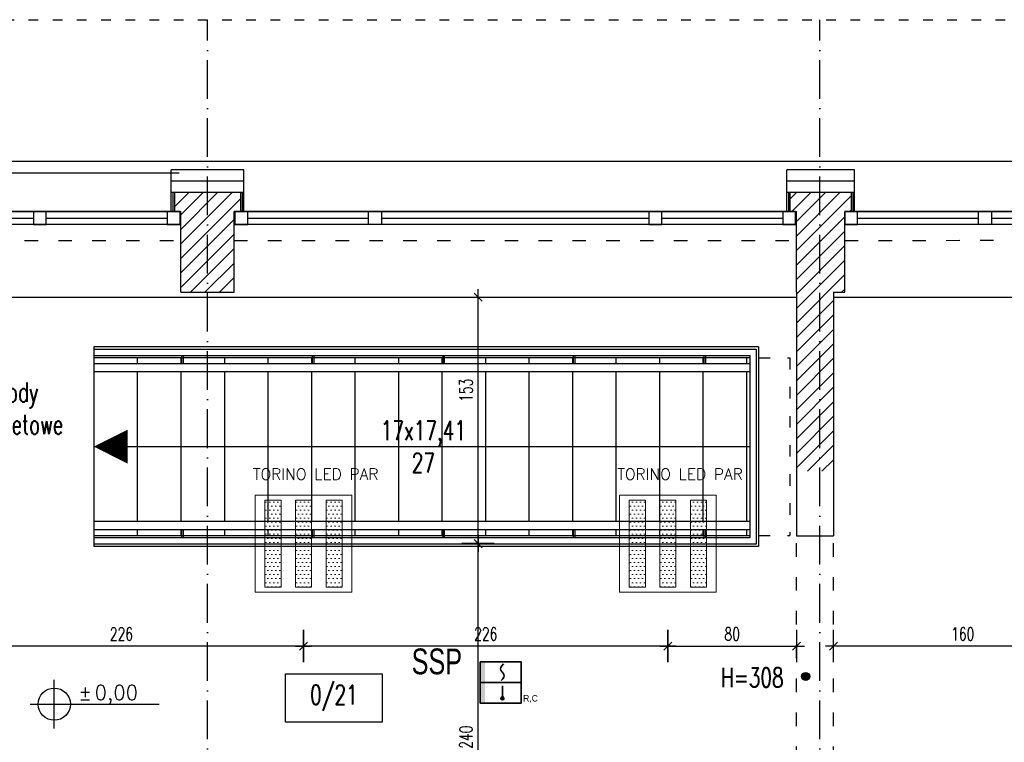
# Model space of a CAD drawing. Header units: millimetres. Extents: x 167273 to 188273, y -125105 to -88145.
# Tile 100 of 210: x 180456 to 181067, y -122099 to -121651. Entities that reach past the tile are written whole.
import ezdxf
from ezdxf.enums import TextEntityAlignment as Align

# ---------------------------------------------------------------- set-up
doc = ezdxf.new("R2010")
doc.units = ezdxf.units.MM
doc.header["$PDMODE"] = 35
doc.header["$PDSIZE"] = 5
doc.linetypes.add('ACAD_ISO03W100', pattern=[30, 12, -18])
doc.linetypes.add('ACAD_ISO10W100', pattern=[18, 12, -3, 0, -3])
for name, color, linetype in [('!_balustrada', 173, 'Continuous'), ('!_ppoz', 10, 'Continuous'), ('a-op_text', 9, 'Continuous'), ('a-osie', 1, 'ACAD_ISO10W100'), ('a-poziomy', 9, 'Continuous'), ('a-wymiary', 9, 'Continuous'), ('b-cienka', 9, 'Continuous'), ('b-izolacja', 8, 'BATTING'), ('b-okna', 6, 'Continuous'), ('b-przerywana1', 9, 'ACAD_ISO03W100'), ('b-widokowa', 7, 'Continuous'), ('b-ściany', 2, 'Continuous'), ('h-hatch', 8, 'Continuous'), ('opis text', 9, 'Continuous')]:
    doc.layers.add(name, color=color, linetype=linetype)
doc.layers.add('EL_Linia SSP', color=10, linetype='Continuous', lineweight=35)
doc.layers.add('EL_oprawy', color=72, linetype='Continuous', lineweight=5)
doc.styles.add('ES1', font='romans.shx', dxfattribs={"width": 0.7, "height": 12})
doc.styles.add('PPAB_100', font='romans.shx', dxfattribs={"width": 0.7, "height": 12})
doc.styles.add('PPAB_50', font='romans.shx', dxfattribs={"width": 0.7, "height": 8})
doc.linetypes.add('BATTING', pattern='A,0.0001,-0.1,[134,ltypeshp.shx,S=0.1,R=0,X=-0.1,Y=0],-0.2,[134,ltypeshp.shx,S=0.1,R=180,X=0.1,Y=0],-0.1', length=0.4001)
doc.dimstyles.new('newPPAB_50', dxfattribs={"dimscale": 0, "dimtxt": 8, "dimasz": 1, "dimexe": 10, "dimexo": 10, "dimgap": 3.5, "dimtad": 1, "dimdec": 0, "dimzin": 0, "dimdsep": 46, "dimtxsty": 'PPAB_50', "dimblk": 'tick_50', "dimcen": 0.09, "dimdle": 5, "dimse1": 1, "dimse2": 1, "dimclrd": 9, "dimclre": 9, "dimclrt": 161, "dimadec": 0, "dimazin": 0, "dimtfac": 1, "dimtdec": 0, "dimtix": 1, "dimtofl": 0, "dimtmove": 2, "dimatfit": 3, "dimldrblk": 'tick_50', "dimfxl": 0, "dimtolj": 1, "dimtzin": 0, "dimarcsym": 0})
pattern_1 = [(45, (-26550.2005, 31481.7547), (-4.49012806, 4.49012806), [])]

# ---------------------------------------------------------------- blocks, each defined once
blk = doc.blocks.new('okno_')
at = {"layer": 'b-okna'}
for p, q in [((-166, -4), (-91, -4)), ((-83, -4), (83, -4)), ((91, -4), (166, -4))]:
    blk.add_line(p, q, dxfattribs=at)
for points in [[(-174, -8), (174, -8), (174, 0), (-174, 0)], [(-174, 0), (-166, 0), (-166, -8), (-174, -8)], [(-83, 0), (-91, 0), (-91, -8), (-83, -8)], [(83, 0), (91, 0), (91, -8), (83, -8)], [(166, 0), (174, 0), (174, -8), (166, -8)]]:
    blk.add_lwpolyline(points, close=True, dxfattribs=at)
blk = doc.blocks.new('kotapozioma')
for p, q in [((49330.12, 104.43), (49330.12, 134.43)), ((49315.12, 119.43), (49395.12, 119.43))]:
    blk.add_line(p, q)
blk.add_circle((49330.12, 119.43), 10)
at = {"layer": 'opis text', "style": 'PPAB_50'}
for tag, p in [('ZNAK', (49345.12, 119.43)), ('WARTOSC', (49355.12, 119.43))]:
    blk.add_attdef(tag, text='', height=9, dxfattribs=at).set_placement(p, align=Align.BOTTOM_LEFT)
blk = doc.blocks.new('LED 3x12.5')
h = blk.add_hatch()
h.set_pattern_fill('DOTS', color=256, scale=40)
h.set_pattern_definition([(360, (11, 30), (1.25, 2.5), [0, -2.5])])
h.paths.add_polyline_path([(16, 57), (6, 57), (6, 3), (16, 3)])
h = blk.add_hatch()
h.set_pattern_fill('DOTS', color=256, scale=40)
h.set_pattern_definition([(360, (30, 30), (1.25, 2.5), [0, -2.5])])
h.paths.add_polyline_path([(35, 57), (25, 57), (25, 3), (35, 3)])
h = blk.add_hatch()
h.set_pattern_fill('DOTS', color=256, scale=40)
h.set_pattern_definition([(360, (49, 30), (1.25, 2.5), [0, -2.5])])
h.paths.add_polyline_path([(54, 57), (44, 57), (44, 3), (54, 3)])
at = {"linetype": 'Continuous'}
for points in [[(0, 0), (60, 0), (60, 60), (0, 60)], [(6, 3), (16, 3), (16, 57), (6, 57)], [(25, 3), (35, 3), (35, 57), (25, 57)], [(44, 3), (54, 3), (54, 57), (44, 57)]]:
    blk.add_lwpolyline(points, close=True, dxfattribs=at)
at = {"style": 'ES1', "width": 0.8}
for tag, p in [('TYP', (-1.49, 85.65)), ('KOD', (-1.49, 69.62))]:
    blk.add_attdef(tag, p, '', height=12, dxfattribs=at)
blk = doc.blocks.new('A$C5690186C')
at = {"layer": 'EL_Linia SSP', "lineweight": 5}
h = blk.add_hatch(color=256, dxfattribs=at)
h.set_gradient(color1=(255, 0, 0), color2=(224, 0, 0), one_color=1, name='INVSPHERICAL')
h.paths.add_polyline_path([(-9.8, 0), (-9.8, 12.8), (-12.8, 12.8), (-12.8, 0)])
h.paths.add_polyline_path([(-9.8, -12.8), (-9.8, 0), (-12.8, 0), (-12.8, -12.8)])
at = {"layer": 'EL_Linia SSP'}
blk.add_hatch(color=256, dxfattribs=at).paths.add_polyline_path([(2.02, -9.84, 1), (0.15, -9.84, 1)])
at = {"layer": 'EL_Linia SSP', "color": 1, "linetype": 'Continuous'}
for p, q in [((-0.1, 8.54), (0.11, 9.39)), ((0.11, 7.68), (-0.1, 8.54)), ((0.11, 9.39), (0.74, 10.35)), ((0.58, 6.96), (0.11, 7.68)), ((0.74, 6.72), (0.58, 6.96)), ((0.74, 10.35), (1.79, 11.52)), ((1.07, 6.34), (0.74, 6.72)), ((1.07, 6.34), (1.41, 5.97)), ((1.41, 2.34), (0.36, 1.16)), ((1.41, 5.97), (1.57, 5.73)), ((2.04, 3.3), (1.41, 2.34)), ((1.57, 5.73), (2.04, 5.01)), ((2.04, 5.01), (2.25, 4.15)), ((2.25, 4.15), (2.04, 3.3))]:
    blk.add_line(p, q, dxfattribs=at)
at = {"layer": 'EL_Linia SSP'}
for p, q in [((-12.8, 0), (12.8, 0)), ((1.08, -2.06), (1.08, -9.84))]:
    blk.add_line(p, q, dxfattribs=at)
blk.add_lwpolyline([(-12.8, 12.8), (12.8, 12.8), (12.8, -12.8), (-12.8, -12.8)], close=True, dxfattribs=at)
blk.add_circle((1.08, -9.84), 0.938, dxfattribs=at)
at = {"layer": 'EL_Linia SSP', "color": 1}
blk.add_text('R,C', height=4, dxfattribs=at).set_placement((13.91, -11.8))
blk = doc.blocks.new('tick_50')
at = {"color": 9, "ltscale": 20}
for p, q in [((0, 10), (0, -10)), ((-5, 0), (5, 0))]:
    blk.add_line(p, q, dxfattribs=at)
at = {"color": 0}
blk.add_line((2.5, 2.5), (-2.5, -2.5), dxfattribs=at)
blk = doc.blocks.new('*D1445')
at = {"layer": 'a-wymiary', "color": 9, "lineweight": -2}
blk.add_line((181120.2, -122039.31), (180961.81, -122039.31), dxfattribs=at)
at = {"layer": 'Defpoints', "color": 0}
for p in [(180960.81, -121945.79), (181121.2, -121945.79), (180960.81, -122039.31)]:
    blk.add_point(p, dxfattribs=at)
at = {"layer": 'a-wymiary', "color": 9, "lineweight": -2, "rotation": 180}
blk.add_blockref('tick_50', (180960.81, -122039.31), dxfattribs=at)
at = {"layer": 'a-wymiary', "color": 9, "lineweight": -2}
blk.add_blockref('tick_50', (181121.2, -122039.31), dxfattribs=at)
at = {"layer": 'a-wymiary', "color": 161, "insert": (181041.01, -122031.81), "char_height": 8, "attachment_point": 5, "style": 'PPAB_50'}
blk.add_mtext('\\A1;160', dxfattribs=at)
blk = doc.blocks.new('*D1450')
at = {"layer": 'a-wymiary', "color": 9, "lineweight": -2}
blk.add_line((180857.09, -122039.31), (180632.98, -122039.31), dxfattribs=at)
at = {"layer": 'Defpoints', "color": 0}
for p in [(180631.98, -122005.79), (180858.09, -122005.79), (180631.98, -122039.31)]:
    blk.add_point(p, dxfattribs=at)
at = {"layer": 'a-wymiary', "color": 9, "lineweight": -2, "rotation": 180}
blk.add_blockref('tick_50', (180631.98, -122039.31), dxfattribs=at)
at = {"layer": 'a-wymiary', "color": 9, "lineweight": -2}
blk.add_blockref('tick_50', (180858.09, -122039.31), dxfattribs=at)
at = {"layer": 'a-wymiary', "color": 161, "insert": (180745.04, -122031.81), "char_height": 8, "attachment_point": 5, "style": 'PPAB_50'}
blk.add_mtext('\\A1;226', dxfattribs=at)
blk = doc.blocks.new('*D1451')
at = {"layer": 'a-wymiary', "color": 9, "lineweight": -2}
blk.add_line((180630.98, -122039.31), (180406.87, -122039.31), dxfattribs=at)
at = {"layer": 'Defpoints', "color": 0}
for p in [(180405.87, -122005.79), (180631.98, -122005.79), (180405.87, -122039.31)]:
    blk.add_point(p, dxfattribs=at)
at = {"layer": 'a-wymiary', "color": 9, "lineweight": -2, "rotation": 180}
blk.add_blockref('tick_50', (180405.87, -122039.31), dxfattribs=at)
at = {"layer": 'a-wymiary', "color": 9, "lineweight": -2}
blk.add_blockref('tick_50', (180631.98, -122039.31), dxfattribs=at)
at = {"layer": 'a-wymiary', "color": 161, "insert": (180518.93, -122031.81), "char_height": 8, "attachment_point": 5, "style": 'PPAB_50'}
blk.add_mtext('\\A1;226', dxfattribs=at)

msp = doc.modelspace()

# ---------------------------------------------------------------- hatches: boundary and pattern name
at = {"layer": 'a-poziomy', "ltscale": 0.5}
msp.add_hatch(color=256, dxfattribs=at).paths.add_polyline_path([(180941.07, -122058.12, 1), (180946.07, -122058.12, 1)])
at = {"layer": 'h-hatch'}
h = msp.add_hatch(dxfattribs=at)
h.set_pattern_fill('ANSI31', color=256, scale=2, style=0)
h.set_pattern_definition(pattern_1)
h.paths.add_polyline_path([(180588.81, -121769.89), (180592.81, -121769.89), (180592.81, -121757.89), (180551.81, -121757.89), (180551.81, -121769.89), (180555.31, -121769.89), (180555.81, -121769.89), (180555.81, -121819.89), (180588.81, -121819.89)])
h = msp.add_hatch(dxfattribs=at)
h.set_pattern_fill('ANSI31', color=256, scale=2, style=0)
h.set_pattern_definition(pattern_1)
h.paths.add_polyline_path([(180960.81, -121819.89), (180967.81, -121819.89), (180967.81, -121769.89), (180971.81, -121769.89), (180971.81, -121757.89), (180933.81, -121757.89), (180933.81, -121769.89), (180937.81, -121769.89), (180937.81, -121819.89), (180937.81, -121930.89), (180960.81, -121930.89)])

# ---------------------------------------------------------------- linework, layer by layer
at = {"layer": '!_balustrada'}
for p, q in [((180556.31, -121859.14), (180556.31, -121864.14)), ((180557.31, -121859.14), (180557.31, -121864.14)), ((180637.31, -121859.14), (180637.31, -121864.14)), ((180638.31, -121859.14), (180638.31, -121864.14)), ((180718.31, -121859.14), (180718.31, -121864.14)), ((180719.31, -121859.14), (180719.31, -121864.14)), ((180799.31, -121859.14), (180799.31, -121864.14)), ((180800.31, -121859.14), (180800.31, -121864.14)), ((180880.31, -121859.14), (180880.31, -121864.14)), ((180881.31, -121859.14), (180881.31, -121864.14)), ((180556.31, -121967.14), (180556.31, -121972.14)), ((180557.31, -121967.14), (180557.31, -121972.14)), ((180637.31, -121967.14), (180637.31, -121972.14)), ((180638.31, -121967.14), (180638.31, -121972.14)), ((180718.31, -121967.14), (180718.31, -121972.14)), ((180719.31, -121967.14), (180719.31, -121972.14)), ((180799.31, -121967.14), (180799.31, -121972.14)), ((180800.31, -121967.14), (180800.31, -121972.14)), ((180880.31, -121967.14), (180880.31, -121972.14)), ((180881.31, -121967.14), (180881.31, -121972.14))]:
    msp.add_line(p, q, dxfattribs=at)
for points in [[(180501.81, -121855.14), (180912.81, -121855.14), (180912.81, -121976.14), (180501.81, -121976.14)], [(180501.81, -121859.14), (180908.81, -121859.14), (180908.81, -121972.14), (180501.81, -121972.14)], [(180501.81, -121864.14), (180908.81, -121864.14)], [(180501.81, -121869.14), (180908.81, -121869.14)], [(180908.81, -121962.14), (180501.81, -121962.14)], [(180908.81, -121967.14), (180501.81, -121967.14)]]:
    msp.add_lwpolyline(points, dxfattribs=at)
at = {"layer": 'a-op_text', "ltscale": 0.5}
msp.add_lwpolyline([(180620.81, -122086.44), (180620.81, -122056.44), (180680.81, -122056.44), (180680.81, -122086.44)], close=True, dxfattribs=at)
at = {"layer": 'a-osie', "ltscale": 2}
for p, q in [((180572.31, -122782.89), (180572.31, -121650.89)), ((180952.31, -122782.89), (180952.31, -121650.89))]:
    msp.add_line(p, q, dxfattribs=at)
at = {"layer": 'a-poziomy', "ltscale": 0.5}
msp.add_circle((180943.57, -122058.12), 2.5, dxfattribs=at)
at = {"layer": 'b-cienka', "ltscale": 0.5}
for p, q in [((180528.81, -121860.64), (180528.81, -121864.14)), ((180555.81, -121860.64), (180555.81, -121864.14)), ((180582.81, -121860.64), (180582.81, -121864.14)), ((180609.81, -121860.64), (180609.81, -121864.14)), ((180636.81, -121860.64), (180636.81, -121864.14)), ((180663.81, -121860.64), (180663.81, -121864.14)), ((180690.81, -121860.64), (180690.81, -121864.14)), ((180717.81, -121860.64), (180717.81, -121864.14)), ((180744.81, -121860.64), (180744.81, -121864.14)), ((180771.81, -121860.64), (180771.81, -121864.14)), ((180798.81, -121860.64), (180798.81, -121864.14)), ((180825.81, -121860.64), (180825.81, -121864.14)), ((180852.81, -121860.64), (180852.81, -121864.14)), ((180879.81, -121860.64), (180879.81, -121864.14)), ((180906.81, -121860.64), (180906.81, -121864.14)), ((180528.81, -121869.14), (180528.81, -121962.14)), ((180555.81, -121869.14), (180555.81, -121962.14)), ((180582.81, -121869.14), (180582.81, -121962.14)), ((180609.81, -121869.14), (180609.81, -121962.14)), ((180636.81, -121869.14), (180636.81, -121962.14)), ((180663.81, -121869.14), (180663.81, -121962.14)), ((180690.81, -121869.14), (180690.81, -121962.14)), ((180717.81, -121869.14), (180717.81, -121962.14)), ((180744.81, -121869.14), (180744.81, -121962.14)), ((180771.81, -121869.14), (180771.81, -121962.14)), ((180798.81, -121869.14), (180798.81, -121962.14)), ((180825.81, -121869.14), (180825.81, -121962.14)), ((180852.81, -121869.14), (180852.81, -121962.14)), ((180879.81, -121869.14), (180879.81, -121962.14)), ((180906.81, -121869.14), (180906.81, -121962.14)), ((180528.81, -121967.14), (180528.81, -121970.64)), ((180555.81, -121967.14), (180555.81, -121970.64)), ((180582.81, -121967.14), (180582.81, -121970.64)), ((180609.81, -121967.14), (180609.81, -121970.64)), ((180636.81, -121967.14), (180636.81, -121970.64)), ((180663.81, -121967.14), (180663.81, -121970.64)), ((180690.81, -121967.14), (180690.81, -121970.64)), ((180717.81, -121967.14), (180717.81, -121970.64)), ((180744.81, -121967.14), (180744.81, -121970.64)), ((180771.81, -121967.14), (180771.81, -121970.64)), ((180798.81, -121967.14), (180798.81, -121970.64)), ((180825.81, -121967.14), (180825.81, -121970.64)), ((180852.81, -121967.14), (180852.81, -121970.64)), ((180879.81, -121967.14), (180879.81, -121970.64)), ((180906.81, -121967.14), (180906.81, -121970.64)), ((180501.81, -121970.64), (180908.81, -121970.64))]:
    msp.add_line(p, q, dxfattribs=at)
at = {"layer": 'b-cienka'}
for p, q in [((180555.81, -121860.64), (180555.81, -121864.14)), ((180555.81, -121869.14), (180555.81, -121933.27)), ((180501.81, -121915.64), (180908.81, -121915.64))]:
    msp.add_line(p, q, dxfattribs=at)
msp.add_lwpolyline([(180501.81, -121915.64, 0, 21, 0), (180522.81, -121915.64, 21, 21, 0)], format="xyseb", dxfattribs=at)
at = {"layer": 'b-izolacja', "ltscale": 16}
for p, q in [((180549.81, -121750.89), (180594.81, -121750.89)), ((180931.81, -121750.89), (180973.81, -121750.89))]:
    msp.add_line(p, q, dxfattribs=at)
at = {"layer": 'b-izolacja', "ltscale": 2}
for p, q in [((180550.81, -121757.89), (180550.81, -121769.89)), ((180593.81, -121757.89), (180593.81, -121769.89)), ((180932.81, -121757.89), (180932.81, -121769.89)), ((180972.81, -121757.89), (180972.81, -121769.89))]:
    msp.add_line(p, q, dxfattribs=at)
at = {"layer": 'b-okna'}
for p, q in [((180549.81, -121769.89), (180212.81, -121769.89)), ((180931.81, -121769.89), (180594.81, -121769.89)), ((181309.81, -121769.89), (180973.81, -121769.89)), ((180555.81, -121777.89), (180206.81, -121777.89)), ((180937.81, -121777.89), (180588.81, -121777.89)), ((181315.81, -121777.89), (180967.81, -121777.89))]:
    msp.add_line(p, q, dxfattribs=at)
at = {"layer": 'b-przerywana1', "ltscale": 0.5}
msp.add_line((180086.37, -121650.89), (181786.37, -121650.89), dxfattribs=at)
at = {"layer": 'b-przerywana1', "ltscale": 0.7}
for p, q in [((180967.81, -121787.89), (181315.81, -121786.89)), ((180206.81, -121787.89), (180555.81, -121787.89)), ((180588.81, -121787.89), (180937.81, -121787.89)), ((180937.81, -122130.89), (180937.81, -121970.89)), ((180960.81, -122130.89), (180960.81, -121970.89))]:
    msp.add_line(p, q, dxfattribs=at)
at = {"layer": 'b-przerywana1', "ltscale": 0.6}
for p, q in [((180914.31, -121860.64), (180933.81, -121860.64)), ((180933.81, -121860.64), (180933.81, -121970.64)), ((180914.31, -121970.64), (180933.81, -121970.64))]:
    msp.add_line(p, q, dxfattribs=at)
at = {"layer": 'b-widokowa'}
for p, q in [((181786.37, -121738.89), (180212.81, -121738.89)), ((180213.81, -121745.89), (180554.81, -121745.89)), ((180549.81, -121757.89), (180594.81, -121757.89)), ((180551.81, -121757.89), (180551.81, -121769.89)), ((180592.81, -121757.89), (180592.81, -121769.89)), ((180931.81, -121757.89), (180973.81, -121757.89)), ((180933.81, -121757.89), (180933.81, -121769.89)), ((180971.81, -121757.89), (180971.81, -121769.89)), ((180206.81, -121822.89), (180937.81, -121822.89)), ((180960.81, -121822.89), (181700.81, -121822.89))]:
    msp.add_line(p, q, dxfattribs=at)
at = {"layer": 'b-widokowa', "ltscale": 0.5}
for p, q in [((180501.81, -121853.64), (180501.81, -121977.64)), ((180914.31, -121853.64), (180501.81, -121853.64)), ((180914.31, -121853.64), (180914.31, -121977.64)), ((180908.81, -121860.64), (180501.81, -121860.64)), ((180877.81, -121977.64), (180501.81, -121977.64)), ((180914.31, -121977.64), (180501.81, -121977.64))]:
    msp.add_line(p, q, dxfattribs=at)
at = {"layer": 'b-ściany'}
for p, q in [((180594.81, -121743.89), (180549.81, -121743.89)), ((180549.81, -121769.89), (180549.81, -121743.89)), ((180594.81, -121769.89), (180594.81, -121743.89)), ((180973.81, -121743.89), (180931.81, -121743.89)), ((180931.81, -121769.89), (180931.81, -121743.89)), ((180973.81, -121769.89), (180973.81, -121743.89)), ((180549.81, -121769.89), (180555.81, -121769.89)), ((180555.81, -121819.89), (180555.81, -121769.89)), ((180588.81, -121819.89), (180588.81, -121769.89)), ((180594.81, -121769.89), (180588.81, -121769.89)), ((180931.81, -121769.89), (180937.81, -121769.89)), ((180937.81, -121819.89), (180937.81, -121769.89)), ((180967.81, -121819.89), (180967.81, -121769.89)), ((180973.81, -121769.89), (180967.81, -121769.89)), ((180555.81, -121819.89), (180588.81, -121819.89)), ((180937.81, -121819.89), (180937.81, -121970.89)), ((180960.81, -121819.89), (180960.81, -121970.89)), ((180960.81, -121819.89), (180967.81, -121819.89)), ((180937.81, -121970.89), (180960.81, -121970.89))]:
    msp.add_line(p, q, dxfattribs=at)

# ---------------------------------------------------------------- block references
at = {"layer": 'b-okna', "xscale": -1, "rotation": 180}
for p in [(180381.31, -121777.89), (180763.31, -121777.89), (181141.81, -121777.89)]:
    msp.add_blockref('okno_', p, dxfattribs=at)
at = {"layer": 'EL_Linia SSP'}
msp.add_blockref('A$C5690186C', (180754.31, -122061.89), dxfattribs=at)
at = {"layer": 'EL_oprawy'}
ref = msp.add_blockref('LED 3x12.5', (180601.98, -122005.79), dxfattribs=at)
ref.add_attrib('KOD', 'TORINO LED PAR', (180600.49, -121936.17), dxfattribs={"layer": '0', "height": 7, "style": 'ES1'})
ref = msp.add_blockref('LED 3x12.5', (180828.09, -122005.79), dxfattribs=at)
ref.add_attrib('KOD', 'TORINO LED PAR', (180826.6, -121936.17), dxfattribs={"layer": '0', "height": 7, "style": 'ES1'})
at = {"layer": 'opis text'}
msp.add_blockref('kotapozioma', (131147.16, -122194.74), dxfattribs=at).add_auto_attribs({'WARTOSC': '0,00', 'ZNAK': '%%p'})

# ---------------------------------------------------------------- texts
at = {"layer": '!_ppoz', "insert": (180699.04, -122048.92), "char_height": 16, "width": 2937.189, "attachment_point": 4, "style": 'PPAB_100'}
msp.add_mtext('{\\fArial|b0|i0|c238|p34;SSP}', dxfattribs=at)
at = {"layer": 'a-op_text', "ltscale": 0.5, "char_height": 12, "attachment_point": 5, "style": 'PPAB_100'}
for s, insert, width in [('{\\Fromans.shx|c238;17}x{\\Fromans.shx|c238;17,41}\\P2{\\Fromans.shx|c238;7}', (180706.31, -121915.64), 208.6066), ('0/{\\Fromans.shx|c238;21}', (180650.81, -122071.44), 60)]:
    msp.add_mtext(s, dxfattribs=dict(at, insert=insert, width=width))
at = {"layer": 'a-poziomy', "ltscale": 0.5, "char_height": 12, "width": 65.6395, "attachment_point": 4, "style": 'PPAB_100'}
for s, insert in [('{\\Fromans.shx|c238;schody żelbetowe}', (180428.48, -121891.87)), ('{\\Fromans.shx|c238;H=308}', (180890.97, -122058.74))]:
    msp.add_mtext(s, dxfattribs=dict(at, insert=insert))

# ---------------------------------------------------------------- dimensions: what is measured, and where the dimension line sits
at = {"layer": 'a-wymiary'}
msp.add_linear_dim(base=(180740.27, -121822.89), p1=(180661.98, -121975.79), p2=(180661.98, -121822.89), angle=90, location=(180732.77, -121880.64), dimstyle='newPPAB_50', override={"dimscale": 1}, dxfattribs=at).render()
for base, p1, p2, picture, middle in [((180960.81, -122039.31), (181121.2, -121945.79), (180960.81, -121945.79), '*D1445', (181041.01, -122031.81)), ((180405.87, -122039.31), (180631.98, -122005.79), (180405.87, -122005.79), '*D1451', (180518.93, -122031.81)), ((180631.98, -122039.31), (180858.09, -122005.79), (180631.98, -122005.79), '*D1450', (180745.04, -122031.81))]:
    dim = msp.add_linear_dim(base=base, p1=p1, p2=p2, dimstyle='newPPAB_50', override={"dimscale": 1}, dxfattribs=at)
    dim.commit()
    dim.dimension.update_dxf_attribs({"geometry": picture, "text_midpoint": middle})
msp.add_linear_dim(base=(180740.27, -121975.79), p1=(180661.98, -122215.79), p2=(180661.98, -121975.79), angle=90, dimstyle='newPPAB_50', override={"dimscale": 1}, dxfattribs=at).render()
msp.add_linear_dim(base=(180937.81, -122039.31), p1=(180858.09, -122005.79), p2=(180937.81, -122005.79), dimstyle='newPPAB_50', override={"dimscale": 1}, dxfattribs=at).render()

doc.saveas('drawing.dxf')
